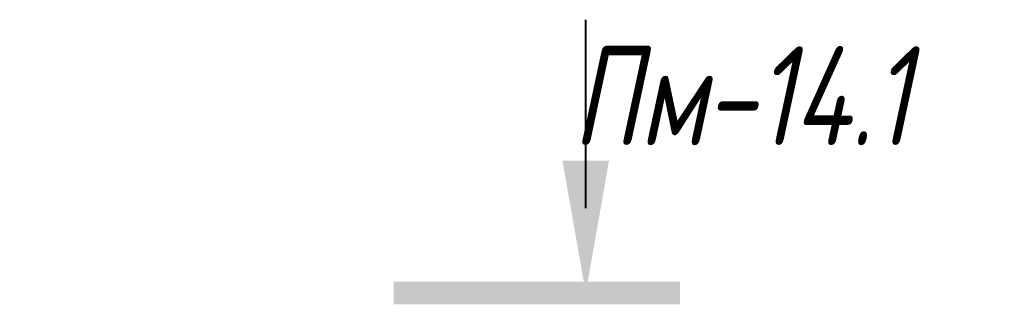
# Model space of a CAD drawing. Header units: millimetres. Extents: x -13485 to -2560, y 10628 to 45746.
# Tile 29 of 30: x -6566 to -5694, y 42880 to 43132. Entities that reach past the tile are written whole.
import ezdxf

# ---------------------------------------------------------------- set-up
doc = ezdxf.new("R2010")
doc.units = ezdxf.units.MM
doc.linetypes.add('ADSK_Линия разреза', pattern=[500, 0, -250, 0, -250])
doc.layers.add('G-____-____-SYMB', color=111, linetype='Continuous', lineweight=9)
doc.styles.add('GOST Common_I', font='GOST_Common Italic.ttf', dxfattribs={"width": 0.8, "height": 87.5})

# ---------------------------------------------------------------- blocks, each defined once
blk = doc.blocks.new('Разрез - Номер вида спереди_3_5 мм-6449-КЖ1_ПЭ_ВЭ14_Армирование_Пилоны_Пм-14_1_2-2')
at = {"layer": 'G-____-____-SYMB'}
for points in [[(14598.95, 43006.86), (14578.35, 42890), (14557.74, 43006.86)], [(14408.41, 42879.9), (14408.41, 42899.84), (14661.68, 42899.84), (14661.68, 42879.9)]]:
    blk.add_hatch(color=256, dxfattribs=at).paths.add_polyline_path(points)
at = {"layer": 'G-____-____-SYMB', "lineweight": 40}
blk.add_line((14578.35, 42965), (14578.35, 43131.58), dxfattribs=at)

msp = doc.modelspace()

# ---------------------------------------------------------------- linework, layer by layer
at = {"layer": 'G-____-____-SYMB', "linetype": 'ADSK_Линия разреза', "lineweight": 20}
msp.add_line((-8764.0133, 42890), (-5989.7603, 42890), dxfattribs=at)

# ---------------------------------------------------------------- block references
at = {"layer": 'G-____-____-SYMB', "lineweight": 40}
msp.add_blockref('Разрез - Номер вида спереди_3_5 мм-6449-КЖ1_ПЭ_ВЭ14_Армирование_Пилоны_Пм-14_1_2-2', (-20643.1074, 0), dxfattribs=at)

# ---------------------------------------------------------------- texts
at = {"layer": 'G-____-____-SYMB', "char_height": 87.5, "attachment_point": 1, "style": 'GOST Common_I'}
for s, insert, width in [('Пм', (-6076.4512, 43108.0765), 141.097), ('-14.1', (-5960.0345, 43108.0765), 250.1265)]:
    msp.add_mtext(s, dxfattribs=dict(at, insert=insert, width=width))

doc.saveas('drawing.dxf')
